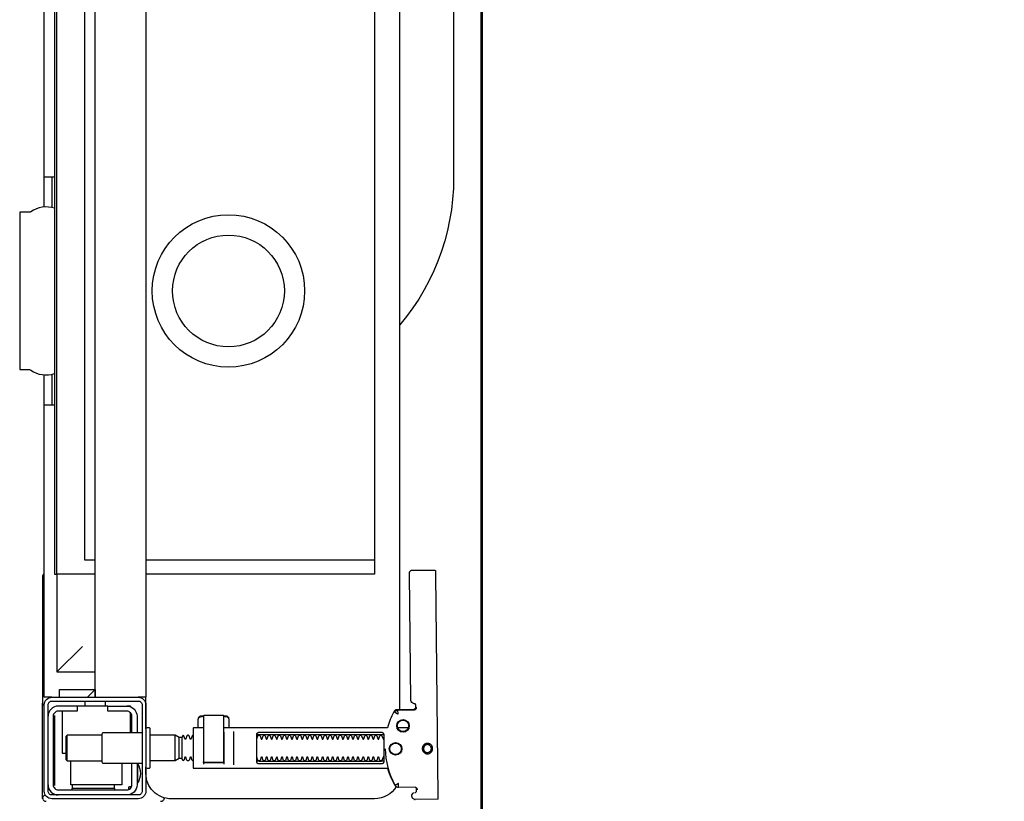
# Model space of a CAD drawing. Header units: millimetres. Extents: x 11979 to 37895, y 18730 to 47884.
# Tile 117 of 256: x 34596 to 34635, y 39313 to 39344. Entities that reach past the tile are written whole.
import ezdxf

# ---------------------------------------------------------------- set-up
doc = ezdxf.new("R2010")
doc.units = ezdxf.units.MM
for name, color, linetype in [('-WYMIAR', 8, 'Continuous'), ('_PROJEKTOWANE', 5, 'Continuous'), ('PROJEKTOWANE', 5, 'Continuous')]:
    doc.layers.add(name, color=color, linetype=linetype)
doc.layers.add('-ŚCIANY NOŚNE', color=4, linetype='Continuous', lineweight=53)
doc.styles.get("Standard").update_dxf_attribs({"font": 'arial.ttf'})
doc.dimstyles.new('CZA-KROPKA-50', dxfattribs={"dimtxt": 12, "dimasz": 1, "dimexe": 2, "dimexo": 25, "dimgap": 4, "dimtad": 1, "dimdec": 1, "dimrnd": 0.5, "dimzin": 9, "dimdsep": 46, "dimtxsty": 'Standard', "dimblk": 'CZA-KROPKA', "dimblk1": 'CZA-KROPKA', "dimblk2": 'CZA-KROPKA', "dimsah": 1, "dimcen": -20, "dimse1": 1, "dimse2": 1, "dimclrd": 8, "dimclre": 8, "dimclrt": 9, "dimadec": 0, "dimazin": 0, "dimtfac": 1, "dimtdec": 1, "dimtmove": 1, "dimatfit": 3, "dimldrblk": 'CZA-KROPKA', "dimfxl": 1, "dimtolj": 1, "dimtzin": 9, "dimarcsym": 0})

# ---------------------------------------------------------------- blocks, each defined once
blk = doc.blocks.new('CZA-KROPKA')
at = {"layer": '-WYMIAR', "linetype": 'ByBlock'}
for p, q in [((0, 10), (0, -10)), ((5, 0), (-5, 0))]:
    blk.add_line(p, q, dxfattribs=at)
at = {"layer": '-WYMIAR', "linetype": 'ByBlock', "const_width": 2.5}
blk.add_lwpolyline([(-1.25, 0, 1), (1.25, 0, 1)], format="xyb", close=True, dxfattribs=at)
blk = doc.blocks.new('*D2915')
at = {"layer": '-WYMIAR', "color": 8, "lineweight": -2}
blk.add_line((34380.479, 39053.002), (34613.329, 39053.002), dxfattribs=at)
at = {"layer": 'Defpoints', "color": 0}
for p in [(34614.329, 39343.454), (34379.479, 39340.875), (34614.329, 39053.002)]:
    blk.add_point(p, dxfattribs=at)
at = {"layer": '-WYMIAR', "color": 8, "lineweight": -2, "rotation": 180}
blk.add_blockref('CZA-KROPKA', (34379.479, 39053.002), dxfattribs=at)
at = {"layer": '-WYMIAR', "color": 8, "lineweight": -2}
blk.add_blockref('CZA-KROPKA', (34614.329, 39053.002), dxfattribs=at)
at = {"layer": '-WYMIAR', "color": 9, "insert": (34496.904, 39063.133), "char_height": 12, "attachment_point": 5, "bg_fill": 3, "box_fill_scale": 1.1, "bg_fill_color": 257, "bg_fill_transparency": 0}
blk.add_mtext('\\A1;235', dxfattribs=at)
blk = doc.blocks.new('*D2916')
at = {"layer": '-WYMIAR', "color": 8, "lineweight": -2}
blk.add_line((34615.329, 39053.002), (34641.329, 39053.002), dxfattribs=at)
at = {"layer": 'Defpoints', "color": 0}
for p in [(34614.329, 39360.549), (34642.329, 39360.549), (34642.329, 39053.002)]:
    blk.add_point(p, dxfattribs=at)
at = {"layer": '-WYMIAR', "color": 8, "lineweight": -2, "rotation": 180}
blk.add_blockref('CZA-KROPKA', (34614.329, 39053.002), dxfattribs=at)
at = {"layer": '-WYMIAR', "color": 8, "lineweight": -2}
blk.add_blockref('CZA-KROPKA', (34642.329, 39053.002), dxfattribs=at)
at = {"layer": '-WYMIAR', "color": 9, "insert": (34628.329, 39063.129), "char_height": 12, "attachment_point": 5, "bg_fill": 3, "box_fill_scale": 1.1, "bg_fill_color": 257, "bg_fill_transparency": 0}
blk.add_mtext('\\A1;28', dxfattribs=at)
blk = doc.blocks.new('99440_TOP')
for points in [[(-0.18928, 0.17081), (-0.04441, 0.17081), (-0.04022, 0.17071), (-0.03603, 0.17042), (-0.03187, 0.16993), (-0.02773, 0.16925), (-0.02363, 0.16837), (-0.01957, 0.16731), (-0.01557, 0.16606), (-0.01163, 0.16462), (-0.00776, 0.163), (-0.00397, 0.1612), (-0.00027, 0.15923), (0.00334, 0.15708), (0.00684, 0.15478), (0.01023, 0.15231), (0.0135, 0.14968)], [(0.19877, 0.1647), (0.11186, 0.16387)], [(0.20026, 0.1647), (0.20039, 0.15571)], [(0.16399, 0.15607), (0.16422, 0.15602), (0.16438, 0.15596), (0.16453, 0.15586), (0.16466, 0.15574), (0.16476, 0.1556), (0.16484, 0.15544), (0.16489, 0.15527), (0.16491, 0.1551), (0.16509, 0.14854), (0.1651, 0.14842), (0.16511, 0.14832), (0.16514, 0.14822), (0.16516, 0.14812), (0.1652, 0.14802), (0.16524, 0.14793), (0.16529, 0.14784), (0.16535, 0.14775), (0.16541, 0.14767), (0.16548, 0.14758), (0.16555, 0.14751), (0.16563, 0.14744), (0.16571, 0.14737), (0.1658, 0.14731), (0.16589, 0.14726), (0.16664, 0.14688), (0.1674, 0.14651), (0.16816, 0.14617), (0.16894, 0.14585), (0.16973, 0.14555), (0.17052, 0.14527), (0.17132, 0.14502), (0.17213, 0.14478), (0.17213, 0.08032)], [(0.16523, 0.14871), (0.16505, 0.1553), (0.16503, 0.15547), (0.16498, 0.15563), (0.16491, 0.15579), (0.16481, 0.15592), (0.16468, 0.15604), (0.16454, 0.15614), (0.16439, 0.15621), (0.16422, 0.15626), (0.16404, 0.15627)], [(0.1977, 0.15573), (0.19762, 0.15586), (0.19752, 0.15598), (0.1974, 0.15608), (0.19726, 0.15617), (0.19711, 0.15623), (0.19696, 0.15626), (0.1968, 0.15627), (0.1959, 0.15626)], [(0.17213, 0.15305), (0.17213, 0.14874)], [(0.16506, 0.14968), (-0.16464, 0.14968)], [(-0.11834, 0.04968), (-0.11834, 0.13968), (0.11166, 0.13968), (0.11166, 0.04968)], [(0.10615, 0.13968), (0.10615, 0.04968)], [(0.17496, 0.14232), (0.17496, 0.09432)], [(0.18536, 0.09432), (0.18536, 0.14232)], [(0.16745, 0.08028), (0.16745, 0.08144), (0.16749, 0.08156), (0.16759, 0.08164), (0.1678, 0.08169)], [(0.16824, 0.08203), (0.16789, 0.08162), (0.16789, 0.08196), (0.16792, 0.08207), (0.16799, 0.08214), (0.1681, 0.08218), (0.16823, 0.08219), (0.16835, 0.08219), (0.16855, 0.08221), (0.169, 0.08232), (0.17213, 0.08232)], [(0.16861, 0.08224), (0.16869, 0.0823), (0.16889, 0.08232)], [(0.18675, 0.08432), (0.17358, 0.08432)], [(0.16764, 0.08053), (0.16768, 0.08079), (0.1678, 0.08132)], [(0.17384, 0.08032), (0.18494, 0.08032), (0.1865, 0.08032)], [(0.1678, 0.07094), (0.16769, 0.07096), (0.16759, 0.07099), (0.1675, 0.07106), (0.16745, 0.0712), (0.16745, 0.07235)], [(0.1678, 0.07131), (0.16768, 0.07185), (0.16764, 0.0721)], [(0.17213, 0.07032), (0.169, 0.07032), (0.16855, 0.07042), (0.16844, 0.07044), (0.16833, 0.07044), (0.1682, 0.07045), (0.16808, 0.07046), (0.16796, 0.07052), (0.16789, 0.07067), (0.16789, 0.07102), (0.16824, 0.07061)], [(0.16889, 0.07032), (0.16879, 0.07032), (0.16861, 0.0704)], [(0.18571, 0.07232), (0.1865, 0.07232)], [(0.17603, 0.06388), (0.18423, 0.06388)], [(0.18423, 0.06282), (0.17603, 0.06282)], [(0.18513, 0.06126), (0.17513, 0.06126)], [(0.19976, 0.05697), (0.19989, 0.05695), (0.20001, 0.05692), (0.20014, 0.05688)], [(-0.15987, 0.04668), (-0.15987, 0.04968), (0.16013, 0.04968), (0.16013, 0.04668)], [(0.16013, 0.03368), (0.16013, 0.04568)], [(0.17413, 0.04368), (0.16631, 0.04368)], [(0.16713, 0.04412), (0.16706, 0.04403), (0.167, 0.04393), (0.16694, 0.04381), (0.16688, 0.04368)], [(0.19512, 0.04412), (0.19519, 0.04404), (0.19525, 0.04395), (0.1953, 0.04385), (0.19534, 0.04376), (0.19538, 0.04365), (0.19541, 0.04355), (0.19544, 0.04344), (0.19547, 0.04333), (0.19548, 0.04322), (0.1955, 0.04311), (0.19551, 0.04301), (0.19552, 0.04291), (0.19551, 0.04281), (0.1956, 0.04278), (0.19571, 0.04278), (0.19581, 0.04278), (0.19591, 0.04278), (0.19602, 0.04278), (0.19626, 0.04278), (0.19629, 0.04288), (0.19628, 0.04299), (0.19626, 0.04311), (0.19622, 0.04324), (0.19618, 0.04336), (0.19607, 0.04357)], [(0.16363, 0.03468), (0.16363, 0.04218)], [(0.18613, 0.04018), (0.19463, 0.04018), (0.19463, 0.02018), (0.18513, 0.02018)], [(0.19604, 0.03729), (0.19615, 0.03729), (0.19629, 0.03729), (0.19645, 0.03729), (0.19663, 0.03729)], [(0.16163, 0.03368), (0.16363, 0.03368)], [(0.17513, 0.03238), (0.17513, 0.01872), (0.17563, 0.01822), (0.18463, 0.01822), (0.18513, 0.01872), (0.18513, 0.03238)], [(0.16013, 0.02668), (0.15713, 0.02968), (0.16013, 0.02968), (-0.15987, 0.02968), (-0.15687, 0.02968), (-0.15987, 0.02668)], [(0.10615, 0.02968), (0.10615, 0.0256), (-0.11834, 0.0256)], [(0.11166, 0.02968), (0.11166, 0.01468), (0.15013, 0.01468)], [(0.14013, 0.02468), (0.15013, 0.01468), (0.15013, 0.02968)], [(0.16013, 0.01568), (0.15713, 0.01568), (0.15713, 0.02968)], [(0.16163, 0.02568), (0.16363, 0.02568)], [(0.19663, 0.02067), (0.19645, 0.02067), (0.19629, 0.02067), (0.19615, 0.02067), (0.19604, 0.02067)], [(0.16563, 0.01668), (0.18213, 0.01668), (0.18213, 0.01822)], [(0.18513, 0.01872), (0.17513, 0.01872)], [(-0.03292, 0.00968), (-0.15987, 0.00968), (-0.15987, 0.01268)], [(-0.04487, 0.00968), (-0.04487, 0.01368)], [(-0.04487, 0.01268), (-0.0327, 0.01268)], [(0.03296, 0.01268), (0.04513, 0.01268)], [(0.16013, 0.01268), (0.16013, 0.00968), (0.03318, 0.00968)], [(0.04513, 0.01368), (0.04513, 0.00968)], [(0.16735, 0.01368), (0.1948, 0.01368), (0.19491, 0.01368)], [(0.17013, 0.01318), (0.17013, 0.01368)], [(0.17413, 0.01318), (0.17413, 0.01368)]]:
    blk.add_lwpolyline(points)
for points in [[(0.16437, 0.15596), (0.1634, 0.15595), (0.16317, 0.15592), (0.16296, 0.15584), (0.16275, 0.15571), (0.16278, 0.15575), (0.16272, 0.15555), (0.1627, 0.15535, -0.157432), (0.16251, 0.15476), (0.16223, 0.15436, -0.241147), (0.16142, 0.15393), (0.11163, 0.15346), (0.11147, 0.15346), (0.11132, 0.15345), (0.1112, 0.15345), (0.11107, 0.15346), (0.11091, 0.15348), (0.11075, 0.15353), (0.1106, 0.15361), (0.11046, 0.15371), (0.11035, 0.15383), (0.11025, 0.15397), (0.11018, 0.15412), (0.11014, 0.15428), (0.11013, 0.15445), (0.11008, 0.16345), (0.11036, 0.16384)], [(0.1966, 0.15658), (0.19639, 0.15656), (0.19618, 0.15648), (0.19598, 0.15635), (0.19579, 0.15614, 0.132231), (0.19565, 0.15564), (0.19559, 0.14909)], [(0.19781, 0.15528, 0.415336), (0.19882, 0.15429)], [(0.19898, 0.1543), (0.19911, 0.1543), (0.19926, 0.15431), (0.1994, 0.15434), (0.19954, 0.1544), (0.19966, 0.15447), (0.19978, 0.15456), (0.19988, 0.15466), (0.2002, 0.15512, 0.158481), (0.20039, 0.15571)], [(0.18044, 0.14393, 0.125713), (0.19479, 0.14774, 0.121439), (0.19532, 0.14823, -0.262119), (0.20013, 0.13968), (0.20013, 0.05968, -0.414214), (0.19013, 0.04968), (0.18765, 0.04968, 0.405519), (0.18813, 0.05018), (0.18813, 0.05088, 0.414214), (0.18763, 0.05138), (0.17263, 0.05138, 0.414214), (0.17213, 0.05088), (0.17213, 0.05018, 0.405519), (0.17262, 0.04968, 0.001664), (0.16007, 0.04968)], [(0.17213, 0.07232), (0.17213, 0.06852, 0.414214), (0.17233, 0.06832), (0.18475, 0.06832), (0.18793, 0.06832, 0.414214), (0.18813, 0.06852), (0.18813, 0.14485), (0.18898, 0.1451), (0.18982, 0.14537), (0.19065, 0.14568), (0.19147, 0.146), (0.19228, 0.14635), (0.19308, 0.14672), (0.19387, 0.14712), (0.19469, 0.14756), (0.19478, 0.14762), (0.19486, 0.14768), (0.19494, 0.14775), (0.19501, 0.14782), (0.19508, 0.1479), (0.19515, 0.14799)], [(0.17661, 0.09332, 0.182836), (0.1765, 0.09341), (0.17528, 0.09381, 0.050055), (0.17513, 0.09408), (0.17513, 0.09436, 0.050055), (0.17528, 0.09462), (0.1765, 0.09503, 0.719897), (0.1765, 0.09541), (0.17528, 0.09581, 0.050055), (0.17513, 0.09608), (0.17513, 0.09636, 0.050055), (0.17528, 0.09662), (0.1765, 0.09703, 0.719897), (0.1765, 0.09741), (0.17528, 0.09781, 0.050055), (0.17513, 0.09808), (0.17513, 0.09836, 0.050055), (0.17528, 0.09862), (0.1765, 0.09903, 0.719897), (0.1765, 0.09941), (0.17528, 0.09981, 0.050055), (0.17513, 0.10008), (0.17513, 0.10036, 0.050055), (0.17528, 0.10062), (0.1765, 0.10103, 0.719897), (0.1765, 0.10141), (0.17528, 0.10181, 0.050055), (0.17513, 0.10208), (0.17513, 0.10236, 0.050055), (0.17528, 0.10262), (0.1765, 0.10303, 0.719897), (0.1765, 0.10341), (0.17528, 0.10381, 0.050055), (0.17513, 0.10408), (0.17513, 0.10436, 0.050055), (0.17528, 0.10462), (0.1765, 0.10503, 0.719897), (0.1765, 0.10541), (0.17528, 0.10581, 0.050055), (0.17513, 0.10608), (0.17513, 0.10636, 0.050055), (0.17528, 0.10662), (0.1765, 0.10703, 0.719897), (0.1765, 0.10741), (0.17528, 0.10781, 0.050055), (0.17513, 0.10808), (0.17513, 0.10836, 0.050055), (0.17528, 0.10862), (0.1765, 0.10903, 0.719897), (0.1765, 0.10941), (0.17528, 0.10981, 0.050055), (0.17513, 0.11008), (0.17513, 0.11036, 0.050055), (0.17528, 0.11062), (0.1765, 0.11103, 0.719897), (0.1765, 0.11141), (0.17528, 0.11181, 0.050055), (0.17513, 0.11208), (0.17513, 0.11236, 0.050055), (0.17528, 0.11262), (0.1765, 0.11303, 0.719897), (0.1765, 0.11341), (0.17528, 0.11381, 0.050055), (0.17513, 0.11408), (0.17513, 0.11436, 0.050055), (0.17528, 0.11462), (0.1765, 0.11503, 0.719897), (0.1765, 0.11541), (0.17528, 0.11581, 0.050055), (0.17513, 0.11608), (0.17513, 0.11636, 0.050055), (0.17528, 0.11662), (0.1765, 0.11703, 0.719897), (0.1765, 0.11741), (0.17528, 0.11781, 0.050055), (0.17513, 0.11808), (0.17513, 0.11836, 0.050055), (0.17528, 0.11862), (0.1765, 0.11903, 0.719897), (0.1765, 0.11941), (0.17528, 0.11981, 0.050055), (0.17513, 0.12008), (0.17513, 0.12036, 0.050055), (0.17528, 0.12062), (0.1765, 0.12103, 0.719897), (0.1765, 0.12141), (0.17528, 0.12181, 0.050055), (0.17513, 0.12208), (0.17513, 0.12236, 0.050055), (0.17528, 0.12262), (0.1765, 0.12303, 0.719897), (0.1765, 0.12341), (0.17528, 0.12381, 0.050055), (0.17513, 0.12408), (0.17513, 0.12436, 0.050055), (0.17528, 0.12462), (0.1765, 0.12503, 0.719897), (0.1765, 0.12541), (0.17528, 0.12581, 0.050055), (0.17513, 0.12608), (0.17513, 0.12636, 0.050055), (0.17528, 0.12662), (0.1765, 0.12703, 0.719897), (0.1765, 0.12741), (0.17528, 0.12781, 0.050055), (0.17513, 0.12808), (0.17513, 0.12836, 0.050055), (0.17528, 0.12862), (0.1765, 0.12903, 0.719897), (0.1765, 0.12941), (0.17528, 0.12981, 0.050055), (0.17513, 0.13008), (0.17513, 0.13036, 0.050055), (0.17528, 0.13062), (0.1765, 0.13103, 0.719897), (0.1765, 0.13141), (0.17528, 0.13181, 0.050055), (0.17513, 0.13208), (0.17513, 0.13236, 0.050055), (0.17528, 0.13262), (0.1765, 0.13303, 0.719897), (0.1765, 0.13341), (0.17528, 0.13381, 0.050055), (0.17513, 0.13408), (0.17513, 0.13436, 0.050055), (0.17528, 0.13462), (0.1765, 0.13503, 0.719897), (0.1765, 0.13541), (0.17528, 0.13581, 0.050055), (0.17513, 0.13608), (0.17513, 0.13636, 0.050055), (0.17528, 0.13662), (0.1765, 0.13703, 0.719897), (0.1765, 0.13741), (0.17528, 0.13781, 0.050055), (0.17513, 0.13808), (0.17513, 0.13836, 0.050055), (0.17528, 0.13862), (0.1765, 0.13903, 0.719897), (0.1765, 0.13941), (0.17528, 0.13981, 0.050055), (0.17513, 0.14008), (0.17513, 0.14036, 0.050055), (0.17528, 0.14062), (0.1765, 0.14103, 0.719897), (0.1765, 0.14141), (0.17528, 0.14181, 0.050055), (0.17513, 0.14208), (0.17513, 0.14236, 0.050055), (0.17528, 0.14262), (0.1765, 0.14303, 0.474594), (0.17661, 0.14332)], [(0.18366, 0.14332, 0.474594), (0.18377, 0.14303), (0.18499, 0.14262, 0.050055), (0.18513, 0.14236), (0.18513, 0.14208, 0.050055), (0.18499, 0.14181), (0.18377, 0.14141, 0.719897), (0.18377, 0.14103), (0.18499, 0.14062, 0.050055), (0.18513, 0.14036), (0.18513, 0.14008, 0.050055), (0.18499, 0.13981), (0.18377, 0.13941, 0.719897), (0.18377, 0.13903), (0.18499, 0.13862, 0.050055), (0.18513, 0.13836), (0.18513, 0.13808, 0.050055), (0.18499, 0.13781), (0.18377, 0.13741, 0.719897), (0.18377, 0.13703), (0.18499, 0.13662, 0.050055), (0.18513, 0.13636), (0.18513, 0.13608, 0.050055), (0.18499, 0.13581), (0.18377, 0.13541, 0.719897), (0.18377, 0.13503), (0.18499, 0.13462, 0.050055), (0.18513, 0.13436), (0.18513, 0.13408, 0.050055), (0.18499, 0.13381), (0.18377, 0.13341, 0.719897), (0.18377, 0.13303), (0.18499, 0.13262, 0.050055), (0.18513, 0.13236), (0.18513, 0.13208, 0.050055), (0.18499, 0.13181), (0.18377, 0.13141, 0.719897), (0.18377, 0.13103), (0.18499, 0.13062, 0.050055), (0.18513, 0.13036), (0.18513, 0.13008, 0.050055), (0.18499, 0.12981), (0.18377, 0.12941, 0.719897), (0.18377, 0.12903), (0.18499, 0.12862, 0.050055), (0.18513, 0.12836), (0.18513, 0.12808, 0.050055), (0.18499, 0.12781), (0.18377, 0.12741, 0.719897), (0.18377, 0.12703), (0.18499, 0.12662, 0.050055), (0.18513, 0.12636), (0.18513, 0.12608, 0.050055), (0.18499, 0.12581), (0.18377, 0.12541, 0.719897), (0.18377, 0.12503), (0.18499, 0.12462, 0.050055), (0.18513, 0.12436), (0.18513, 0.12408, 0.050055), (0.18499, 0.12381), (0.18377, 0.12341, 0.719897), (0.18377, 0.12303), (0.18499, 0.12262, 0.050055), (0.18513, 0.12236), (0.18513, 0.12208, 0.050055), (0.18499, 0.12181), (0.18377, 0.12141, 0.719897), (0.18377, 0.12103), (0.18499, 0.12062, 0.050055), (0.18513, 0.12036), (0.18513, 0.12008, 0.050055), (0.18499, 0.11981), (0.18377, 0.11941, 0.719897), (0.18377, 0.11903), (0.18499, 0.11862, 0.050055), (0.18513, 0.11836), (0.18513, 0.11808, 0.050055), (0.18499, 0.11781), (0.18377, 0.11741, 0.719897), (0.18377, 0.11703), (0.18499, 0.11662, 0.050055), (0.18513, 0.11636), (0.18513, 0.11608, 0.050055), (0.18499, 0.11581), (0.18377, 0.11541, 0.719897), (0.18377, 0.11503), (0.18499, 0.11462, 0.050055), (0.18513, 0.11436), (0.18513, 0.11408, 0.050055), (0.18499, 0.11381), (0.18377, 0.11341, 0.719897), (0.18377, 0.11303), (0.18499, 0.11262, 0.050055), (0.18513, 0.11236), (0.18513, 0.11208, 0.050055), (0.18499, 0.11181), (0.18377, 0.11141, 0.719897), (0.18377, 0.11103), (0.18499, 0.11062, 0.050055), (0.18513, 0.11036), (0.18513, 0.11008, 0.050055), (0.18499, 0.10981), (0.18377, 0.10941, 0.719897), (0.18377, 0.10903), (0.18499, 0.10862, 0.050055), (0.18513, 0.10836), (0.18513, 0.10808, 0.050055), (0.18499, 0.10781), (0.18377, 0.10741, 0.719897), (0.18377, 0.10703), (0.18499, 0.10662, 0.050055), (0.18513, 0.10636), (0.18513, 0.10608, 0.050055), (0.18499, 0.10581), (0.18377, 0.10541, 0.719897), (0.18377, 0.10503), (0.18499, 0.10462, 0.050055), (0.18513, 0.10436), (0.18513, 0.10408, 0.050055), (0.18499, 0.10381), (0.18377, 0.10341, 0.719897), (0.18377, 0.10303), (0.18499, 0.10262, 0.050055), (0.18513, 0.10236), (0.18513, 0.10208, 0.050055), (0.18499, 0.10181), (0.18377, 0.10141, 0.719897), (0.18377, 0.10103), (0.18499, 0.10062, 0.050055), (0.18513, 0.10036), (0.18513, 0.10008, 0.050055), (0.18499, 0.09981), (0.18377, 0.09941, 0.719897), (0.18377, 0.09903), (0.18499, 0.09862, 0.050055), (0.18513, 0.09836), (0.18513, 0.09808, 0.050055), (0.18499, 0.09781), (0.18377, 0.09741, 0.719897), (0.18377, 0.09703), (0.18499, 0.09662, 0.050055), (0.18513, 0.09636), (0.18513, 0.09608, 0.050055), (0.18499, 0.09581), (0.18377, 0.09541, 0.719897), (0.18377, 0.09503), (0.18499, 0.09462, 0.050055), (0.18513, 0.09436), (0.18513, 0.09408, 0.050055), (0.18499, 0.09381), (0.18377, 0.09341, 0.182836), (0.18366, 0.09332)], [(0.18589, 0.07252), (0.18589, 0.08011), (0.18585, 0.08022), (0.18578, 0.08029), (0.18568, 0.08032), (0.18578, 0.0803), (0.18586, 0.08024), (0.1859, 0.08014), (0.1859, 0.07252), (0.18587, 0.07241), (0.1858, 0.07234), (0.1856, 0.07232), (0.18571, 0.07237), (0.18577, 0.07252), (0.18577, 0.08012), (0.1857, 0.08027), (0.1856, 0.08032), (0.16757, 0.08032, 0.414214), (0.16737, 0.08012), (0.16737, 0.07252, 0.414214), (0.16757, 0.07232), (0.1856, 0.07232)], [(0.18569, 0.07232, 0.414213), (0.18589, 0.07252), (0.18588, 0.08012), (0.18588, 0.07252), (0.18585, 0.07241), (0.18578, 0.07234), (0.18568, 0.07232)], [(0.17513, 0.06836), (0.17513, 0.06812, -0.050055), (0.17528, 0.06786), (0.1765, 0.06745, -0.719897), (0.1765, 0.06707), (0.17528, 0.06666, -0.050055), (0.17513, 0.0664), (0.17513, 0.06612, -0.050055), (0.17528, 0.06586), (0.1765, 0.06545, -0.719897), (0.1765, 0.06507), (0.17528, 0.06466, -0.050055), (0.17513, 0.0644), (0.17603, 0.06388), (0.17603, 0.06282), (0.17513, 0.06126), (0.17513, 0.05138)], [(0.18513, 0.06836), (0.18513, 0.06812, 0.050055), (0.18499, 0.06786), (0.18377, 0.06745, 0.719897), (0.18377, 0.06707), (0.18499, 0.06666, 0.050055), (0.18513, 0.0664), (0.18513, 0.06612, 0.050055), (0.18499, 0.06586), (0.18377, 0.06545, 0.719897), (0.18377, 0.06507), (0.18499, 0.06466, 0.050055), (0.18513, 0.0644), (0.18423, 0.06388), (0.18423, 0.06282), (0.18513, 0.06126), (0.18513, 0.05138)], [(0.20024, 0.05684, 0.126559), (0.19975, 0.05693)], [(0.20112, 0.05547, 0.198909), (0.20068, 0.05654, 0.091301), (0.20024, 0.05684)], [(0.17413, 0.04818), (0.17413, 0.03288, 0.414214), (0.17463, 0.03238), (0.18563, 0.03238, 0.414214), (0.18613, 0.03288), (0.18613, 0.04818)], [(0.19388, 0.04656, 0.119096), (0.19013, 0.04764, 0.119096), (0.18638, 0.04656)], [(0.19388, 0.04618), (0.19388, 0.04656), (0.18638, 0.04656), (0.18638, 0.04618), (0.19463, 0.04618, -0.414214), (0.19863, 0.04218)], [(0.16392, 0.04368), (0.16363, 0.04368), (0.16363, 0.04218, -0.414214), (0.16763, 0.04618), (0.17413, 0.04618)], [(0.17413, 0.04418), (0.16763, 0.04418, 0.414214), (0.16563, 0.04218), (0.16563, 0.03468), (0.16363, 0.03468), (0.16363, 0.01518, 0.414214), (0.16763, 0.01118)], [(0.16363, 0.02268), (0.16563, 0.02268), (0.16563, 0.01518, 0.414214), (0.16763, 0.01318), (0.19463, 0.01318, 0.414214), (0.19663, 0.01518), (0.19663, 0.04218, 0.414214), (0.19463, 0.04418), (0.18613, 0.04418)], [(0.19463, 0.03721), (0.19528, 0.03722), (0.19555, 0.03722), (0.19573, 0.03722), (0.1958, 0.03722, 0.116465), (0.19602, 0.03728), (0.19614, 0.03733), (0.19614, 0.02063), (0.19602, 0.02068, 0.116465), (0.1958, 0.02074), (0.19555, 0.02074), (0.19528, 0.02074), (0.19463, 0.02075)], [(-0.03987, 0.01368), (-0.03242, 0.01368, 0.236962), (-0.03105, 0.00443, -0.154353), (-0.03087, 0.00386), (-0.03087, 0), (0.03113, 0), (0.03113, 0.00386, -0.154353), (0.03131, 0.00443, 0.236962), (0.03269, 0.01368), (0.04013, 0.01368)], [(0.19463, 0.01118, 0.414214), (0.19863, 0.01518)], [(0.11137, 0.00968), (0.11155, 0.00944), (0.11178, 0.00925), (0.11205, 0.0091), (0.11234, 0.00902), (0.11263, 0.00898), (0.16243, 0.00898, 0.326231), (0.16338, 0.00968)], [(0.19883, 0.01002, 0.000114), (0.19883, 0.01002, 0.517015), (0.20016, 0.00909), (0.20006, 0.00905), (0.19996, 0.00903), (0.19984, 0.009), (0.19971, 0.00899), (0.19961, 0.00899), (0.19916, 0.00899), (0.19854, 0.00899), (0.19784, 0.00899), (0.16441, 0.00899), (0.16406, 0.00899), (0.1637, 0.00899), (0.16336, 0.00899), (0.16307, 0.00899), (0.16282, 0.00899), (0.16263, 0.00899), (0.1625, 0.00899)], [(0.20024, 0.00912, 0.091301), (0.20068, 0.00942, 0.198909), (0.20112, 0.01048)]]:
    blk.add_lwpolyline(points, format="xyb")
for points in [[(0.18037, 0.15848), (0.18057, 0.15849), (0.18077, 0.15852), (0.18097, 0.15857), (0.18116, 0.15864), (0.18134, 0.15873), (0.18151, 0.15883), (0.18167, 0.15895), (0.18182, 0.15909), (0.18195, 0.15924), (0.18207, 0.1594), (0.18217, 0.15958), (0.18225, 0.15976), (0.18232, 0.15995), (0.18237, 0.16014), (0.18239, 0.16034), (0.1824, 0.16054), (0.18239, 0.16075), (0.18236, 0.16094), (0.18231, 0.16114), (0.18224, 0.16133), (0.18215, 0.16151), (0.18205, 0.16168), (0.18192, 0.16184), (0.18179, 0.16199), (0.18164, 0.16212), (0.18147, 0.16224), (0.1813, 0.16234), (0.18112, 0.16242), (0.18093, 0.16249), (0.18073, 0.16254), (0.18053, 0.16256), (0.18033, 0.16257), (0.18013, 0.16256), (0.17993, 0.16253), (0.17974, 0.16248), (0.17955, 0.16241), (0.17937, 0.16232), (0.1792, 0.16222), (0.17904, 0.1621), (0.17889, 0.16196), (0.17876, 0.16181), (0.17864, 0.16165), (0.17854, 0.16147), (0.17845, 0.16129), (0.17839, 0.1611), (0.17834, 0.16091), (0.17831, 0.16071), (0.17831, 0.16051), (0.17832, 0.1603), (0.17835, 0.16011), (0.1784, 0.15991), (0.17847, 0.15972), (0.17856, 0.15954), (0.17866, 0.15937), (0.17878, 0.15921), (0.17892, 0.15906), (0.17907, 0.15893), (0.17923, 0.15881), (0.17941, 0.15871), (0.17959, 0.15863), (0.17978, 0.15856), (0.17997, 0.15851), (0.18017, 0.15849)], [(0.18037, 0.15897), (0.18052, 0.15898), (0.18067, 0.159), (0.18081, 0.15904), (0.18096, 0.15909), (0.18109, 0.15916), (0.18122, 0.15924), (0.18134, 0.15933), (0.18146, 0.15943), (0.18156, 0.15955), (0.18165, 0.15967), (0.18172, 0.1598), (0.18179, 0.15994), (0.18184, 0.16008), (0.18187, 0.16023), (0.18189, 0.16038), (0.1819, 0.16053), (0.18189, 0.16069), (0.18187, 0.16084), (0.18183, 0.16098), (0.18178, 0.16113), (0.18171, 0.16126), (0.18163, 0.16139), (0.18154, 0.16151), (0.18144, 0.16163), (0.18132, 0.16173), (0.1812, 0.16182), (0.18107, 0.16189), (0.18093, 0.16196), (0.18079, 0.16201), (0.18064, 0.16204), (0.18049, 0.16206), (0.18034, 0.16207), (0.18018, 0.16206), (0.18003, 0.16204), (0.17989, 0.162), (0.17974, 0.16194), (0.17961, 0.16188), (0.17948, 0.1618), (0.17936, 0.16171), (0.17924, 0.1616), (0.17914, 0.16149), (0.17905, 0.16137), (0.17898, 0.16124), (0.17891, 0.1611), (0.17886, 0.16095), (0.17883, 0.16081), (0.17881, 0.16066), (0.1788, 0.1605), (0.17881, 0.16035), (0.17883, 0.1602), (0.17887, 0.16005), (0.17892, 0.15991), (0.17899, 0.15977), (0.17907, 0.15964), (0.17916, 0.15952), (0.17927, 0.15941), (0.17938, 0.15931), (0.1795, 0.15922), (0.17963, 0.15914), (0.17977, 0.15908), (0.17992, 0.15903), (0.18006, 0.159), (0.18021, 0.15897)], [(0.166, 0.14754), (0.16595, 0.14757), (0.1659, 0.1476), (0.16586, 0.14763), (0.16581, 0.14767), (0.16576, 0.14771), (0.16571, 0.14776), (0.16566, 0.14781), (0.16562, 0.14786), (0.16557, 0.14791), (0.16553, 0.14797), (0.16549, 0.14803), (0.16546, 0.14809), (0.16542, 0.14815), (0.16539, 0.14821), (0.16537, 0.14828), (0.16534, 0.14834), (0.16532, 0.14841), (0.1653, 0.14847), (0.16529, 0.14854), (0.16528, 0.1486), (0.16527, 0.14866), (0.16526, 0.14872), (0.16526, 0.14878), (0.16531, 0.14879), (0.16656, 0.14884), (0.16662, 0.14884), (0.16667, 0.14884), (0.16672, 0.14886), (0.16677, 0.14883), (0.16674, 0.14879), (0.16671, 0.14874), (0.16669, 0.14869), (0.16666, 0.14863), (0.16607, 0.14754)], [(0.18546, 0.14332), (0.18555, 0.14331), (0.18563, 0.1433), (0.18572, 0.14329), (0.1858, 0.14326), (0.18589, 0.14323), (0.18596, 0.14319), (0.18604, 0.14314), (0.18611, 0.14308), (0.18617, 0.14302), (0.18623, 0.14294), (0.18628, 0.14286), (0.18632, 0.14276), (0.18636, 0.14266), (0.18639, 0.14255), (0.1864, 0.14243), (0.18641, 0.14232), (0.18641, 0.09432), (0.1864, 0.0942), (0.18639, 0.09409), (0.18636, 0.09398), (0.18632, 0.09387), (0.18628, 0.09378), (0.18623, 0.09369), (0.18617, 0.09362), (0.18611, 0.09355), (0.18604, 0.09349), (0.18596, 0.09344), (0.18589, 0.0934), (0.1858, 0.09337), (0.18572, 0.09335), (0.18563, 0.09333), (0.18555, 0.09332), (0.18546, 0.09332), (0.17488, 0.09332), (0.17479, 0.09332), (0.1747, 0.09333), (0.17462, 0.09335), (0.17453, 0.09337), (0.17445, 0.0934), (0.17437, 0.09344), (0.17429, 0.09349), (0.17423, 0.09355), (0.17416, 0.09362), (0.1741, 0.09369), (0.17405, 0.09378), (0.174, 0.09387), (0.17397, 0.09398), (0.17394, 0.09409), (0.17392, 0.0942), (0.17392, 0.09432), (0.17392, 0.14232), (0.17392, 0.14243), (0.17394, 0.14255), (0.17397, 0.14266), (0.174, 0.14276), (0.17405, 0.14286), (0.1741, 0.14294), (0.17416, 0.14302), (0.17423, 0.14308), (0.17429, 0.14314), (0.17437, 0.14319), (0.17445, 0.14323), (0.17453, 0.14326), (0.17462, 0.14329), (0.1747, 0.1433), (0.17479, 0.14331), (0.17488, 0.14332)], [(-0.11834, 0.01368), (0.11166, 0.01368), (0.11166, 0.01468), (-0.11834, 0.01468)]]:
    blk.add_lwpolyline(points, close=True)
for points in [[(0.19559, 0.14908), (0.19559, 0.14908), (0.19559, 0.14908), (0.19559, 0.14909), (0.19559, 0.14909), (0.19559, 0.14909), (0.19559, 0.14909), (0.19559, 0.14909), (0.19559, 0.14909), (0.19559, 0.14909), (0.19559, 0.14909), (0.19559, 0.14909), (0.19559, 0.14909), (0.19559, 0.14909), (0.19559, 0.14909), (0.19559, 0.14909), (0.19559, 0.14909), (0.19559, 0.14909), (0.19559, 0.14909), (0.19559, 0.14909), (0.19559, 0.14908), (0.19559, 0.14908), (0.19559, 0.14908), (0.19559, 0.14908), (0.19559, 0.14908), (0.19559, 0.14908), (0.19559, 0.14908), (0.19559, 0.14908), (0.19559, 0.14908), (0.19559, 0.14908), (0.19559, 0.14908), (0.19559, 0.14908), (0.19559, 0.14908), (0.19559, 0.14908), (0.19559, 0.14908), (0.19559, 0.14908), (0.19559, 0.14908), (0.19559, 0.14909), (0.19558, 0.14909), (0.19558, 0.14909), (0.19558, 0.14909), (0.19558, 0.14909), (0.19558, 0.14909), (0.19558, 0.14909), (0.19558, 0.14909), (0.19558, 0.14909), (0.19557, 0.14909), (0.19557, 0.14909), (0.19557, 0.14908), (0.19557, 0.14908), (0.19557, 0.14908), (0.19557, 0.14908), (0.19556, 0.14908), (0.19556, 0.14908), (0.19556, 0.14908), (0.19556, 0.14908), (0.19556, 0.14908), (0.19556, 0.14908), (0.19555, 0.14908), (0.19555, 0.14908), (0.19555, 0.14908), (0.19555, 0.14908), (0.19555, 0.14908), (0.19555, 0.14908), (0.19554, 0.14908), (0.19554, 0.14908), (0.19554, 0.14908), (0.19554, 0.14908), (0.19553, 0.14908), (0.19553, 0.14908), (0.19553, 0.14908), (0.19552, 0.14909), (0.19552, 0.14909), (0.19551, 0.14909), (0.1955, 0.14909), (0.1955, 0.14909), (0.1955, 0.14909), (0.19549, 0.14909), (0.19549, 0.14909), (0.19548, 0.14909), (0.19548, 0.14909), (0.19547, 0.14909), (0.19547, 0.14909), (0.19546, 0.14909), (0.19546, 0.14909), (0.19545, 0.14909), (0.19544, 0.14909), (0.19544, 0.14909), (0.19543, 0.14909), (0.19543, 0.14909), (0.19542, 0.14909), (0.19541, 0.14909), (0.1954, 0.14909), (0.1954, 0.14909), (0.19539, 0.14909), (0.19538, 0.14909), (0.19537, 0.14909), (0.19537, 0.14909), (0.19536, 0.14909), (0.19535, 0.14909), (0.19534, 0.14909), (0.19533, 0.14909), (0.19532, 0.14909), (0.19531, 0.14909), (0.1953, 0.14909), (0.1953, 0.14909), (0.19529, 0.14909), (0.19528, 0.14909), (0.19527, 0.14909), (0.19526, 0.14909), (0.19525, 0.14909), (0.19524, 0.14909), (0.19523, 0.14909), (0.19522, 0.14909), (0.1952, 0.14909), (0.19519, 0.14909), (0.19518, 0.14909), (0.19517, 0.14909), (0.19516, 0.14909), (0.19515, 0.14909), (0.19514, 0.14909), (0.19513, 0.14909), (0.19512, 0.14909), (0.1951, 0.14909), (0.19509, 0.14909), (0.19508, 0.1491), (0.19507, 0.1491), (0.19506, 0.1491), (0.19504, 0.1491), (0.19503, 0.1491), (0.19502, 0.1491), (0.19501, 0.1491), (0.19499, 0.1491), (0.19498, 0.1491), (0.19497, 0.1491), (0.19496, 0.1491), (0.19494, 0.1491), (0.19482, 0.1491), (0.19477, 0.1491), (0.19472, 0.1491), (0.19469, 0.1491), (0.19466, 0.1491), (0.19464, 0.1491), (0.19461, 0.1491), (0.19459, 0.1491), (0.19456, 0.1491), (0.19454, 0.1491), (0.19451, 0.1491), (0.19449, 0.1491), (0.19446, 0.1491), (0.19444, 0.1491), (0.19441, 0.1491), (0.1944, 0.1491), (0.19439, 0.1491), (0.19436, 0.1491), (0.19435, 0.1491), (0.19434, 0.1491), (0.19433, 0.1491), (0.19431, 0.1491), (0.19431, 0.1491), (0.1943, 0.1491), (0.1943, 0.1491), (0.19429, 0.1491), (0.19429, 0.14911), (0.19428, 0.14911), (0.19428, 0.14911), (0.19427, 0.14911), (0.19426, 0.14911), (0.19426, 0.14911), (0.19426, 0.14911), (0.19425, 0.14911), (0.19425, 0.14911), (0.19424, 0.14911), (0.19424, 0.14911), (0.19423, 0.1491), (0.19423, 0.1491), (0.19423, 0.1491), (0.19422, 0.1491), (0.19422, 0.1491), (0.19422, 0.1491), (0.19422, 0.1491), (0.19421, 0.1491), (0.19421, 0.1491), (0.19421, 0.1491), (0.1942, 0.1491), (0.1942, 0.1491), (0.19419, 0.1491), (0.19419, 0.1491), (0.19419, 0.1491), (0.19419, 0.1491), (0.19418, 0.1491), (0.19418, 0.1491), (0.19418, 0.14911), (0.19418, 0.14911), (0.19417, 0.14911), (0.19417, 0.14911), (0.19417, 0.14911), (0.19416, 0.14911), (0.19416, 0.14911), (0.19415, 0.14912), (0.19415, 0.14912), (0.19415, 0.14912), (0.19414, 0.14912), (0.19414, 0.14912), (0.19414, 0.14912), (0.19413, 0.14912), (0.19413, 0.14912), (0.19413, 0.14912), (0.19413, 0.14912), (0.19413, 0.14912), (0.19413, 0.14912), (0.19413, 0.14912), (0.19412, 0.14912), (0.19412, 0.14912), (0.19412, 0.14912), (0.19412, 0.14912), (0.19412, 0.14912), (0.19412, 0.14912), (0.19411, 0.14912), (0.19411, 0.14912), (0.19411, 0.14911), (0.19411, 0.14911), (0.19411, 0.14911), (0.19411, 0.14911), (0.1941, 0.14911), (0.1941, 0.14911), (0.1941, 0.1491), (0.1941, 0.1491), (0.1941, 0.1491), (0.1941, 0.1491), (0.1941, 0.1491), (0.1941, 0.14909), (0.1941, 0.14909), (0.1941, 0.14909), (0.1941, 0.14909), (0.1941, 0.14908), (0.1941, 0.14908), (0.1941, 0.14908), (0.1941, 0.14908), (0.1941, 0.14908), (0.1941, 0.14907), (0.1941, 0.14907), (0.1941, 0.14907), (0.1941, 0.14907), (0.1941, 0.14907), (0.19411, 0.14906), (0.19411, 0.14906), (0.19411, 0.14906), (0.19411, 0.14906), (0.19411, 0.14906), (0.19411, 0.14905), (0.19412, 0.14905), (0.19412, 0.14905), (0.19412, 0.14905), (0.19413, 0.14904), (0.19414, 0.14904), (0.19414, 0.14904), (0.19414, 0.14903), (0.19415, 0.14903), (0.19415, 0.14902), (0.19415, 0.14902), (0.19415, 0.14902), (0.19416, 0.14901), (0.19416, 0.14901), (0.19416, 0.14901), (0.19416, 0.149), (0.19416, 0.149), (0.19417, 0.149), (0.19417, 0.14899), (0.19417, 0.14899), (0.19417, 0.14899), (0.19417, 0.14899), (0.19417, 0.14898), (0.19417, 0.14898), (0.19417, 0.14898), (0.19418, 0.14897), (0.19418, 0.14897), (0.19418, 0.14897), (0.19418, 0.14896), (0.19418, 0.14896), (0.19419, 0.14895), (0.19419, 0.14895), (0.19419, 0.14895), (0.19419, 0.14894), (0.1942, 0.14894), (0.1942, 0.14893), (0.1942, 0.14893), (0.19421, 0.14892), (0.19421, 0.14891), (0.19422, 0.1489), (0.19422, 0.14889), (0.19423, 0.14888), (0.19423, 0.14887), (0.19424, 0.14886), (0.19425, 0.14884), (0.19427, 0.14881), (0.19429, 0.14877), (0.19431, 0.14873), (0.19432, 0.14871), (0.19433, 0.1487), (0.19434, 0.14868), (0.19435, 0.14866), (0.19436, 0.14864), (0.19447, 0.14845), (0.19448, 0.14844), (0.19448, 0.14842), (0.19449, 0.1484), (0.1945, 0.14839), (0.19451, 0.14837), (0.19452, 0.14836), (0.19453, 0.14834), (0.19454, 0.14832), (0.19455, 0.14831), (0.19455, 0.14829), (0.19456, 0.14828), (0.19457, 0.14826), (0.19458, 0.14825), (0.19459, 0.14823), (0.19459, 0.14822), (0.1946, 0.14821), (0.19461, 0.14819), (0.19462, 0.14818), (0.19462, 0.14817), (0.19463, 0.14815), (0.19464, 0.14814), (0.19465, 0.14813), (0.19465, 0.14811), (0.19466, 0.1481), (0.19467, 0.14809), (0.19467, 0.14808), (0.19468, 0.14806), (0.19469, 0.14805), (0.19469, 0.14804), (0.1947, 0.14803), (0.1947, 0.14802), (0.19471, 0.14801), (0.19472, 0.148), (0.19472, 0.14799), (0.19473, 0.14798), (0.19473, 0.14797), (0.19474, 0.14796), (0.19474, 0.14795), (0.19475, 0.14794), (0.19475, 0.14793), (0.19476, 0.14792), (0.19476, 0.14791), (0.19477, 0.14791), (0.19477, 0.1479), (0.19477, 0.14789), (0.19478, 0.14788), (0.19478, 0.14787), (0.19478, 0.14787), (0.19479, 0.14786), (0.19479, 0.14786), (0.19479, 0.14785), (0.1948, 0.14784), (0.1948, 0.14784), (0.1948, 0.14783), (0.19481, 0.14783), (0.19481, 0.14782), (0.19481, 0.14782), (0.19481, 0.14782), (0.19481, 0.14781), (0.19481, 0.14781), (0.19481, 0.14781), (0.19482, 0.14781), (0.19482, 0.14781), (0.19482, 0.1478), (0.19482, 0.1478), (0.19482, 0.1478), (0.19482, 0.1478), (0.19482, 0.1478), (0.19482, 0.1478), (0.19482, 0.1478), (0.19482, 0.14779), (0.19482, 0.14779), (0.19482, 0.14779), (0.19482, 0.14779), (0.19482, 0.14779), (0.19482, 0.14779), (0.19482, 0.14779), (0.19482, 0.14779), (0.19482, 0.14779), (0.19483, 0.14779), (0.19483, 0.14779), (0.19483, 0.14779), (0.19483, 0.14779), (0.19482, 0.14779), (0.19482, 0.14779), (0.19482, 0.14779), (0.19482, 0.14778), (0.19482, 0.14778), (0.19482, 0.14778), (0.19482, 0.14778), (0.19482, 0.14778), (0.19482, 0.14778), (0.19482, 0.14778), (0.19482, 0.14778), (0.19482, 0.14778), (0.19482, 0.14778), (0.19482, 0.14778), (0.19482, 0.14778), (0.19482, 0.14778), (0.19482, 0.14778), (0.19482, 0.14778), (0.19482, 0.14778), (0.19482, 0.14778), (0.19482, 0.14778), (0.19482, 0.14778), (0.19482, 0.14778), (0.19482, 0.14778), (0.19482, 0.14778), (0.19482, 0.14778), (0.19482, 0.14778), (0.19483, 0.14778, 0.269557)], [(0.16013, 0.01268), (0.16013, 0.04668, -0.414214), (0.16313, 0.04968), (0.19713, 0.04968, -0.414214), (0.20013, 0.04668), (0.20013, 0.01268, -0.414214), (0.19713, 0.00968), (0.16313, 0.00968, -0.414214)], [(0.19863, 0.04668), (0.19863, 0.01268, -0.414214), (0.19713, 0.01118), (0.16313, 0.01118, -0.414214), (0.16163, 0.01268), (0.16163, 0.04668, -0.414214), (0.16313, 0.04818), (0.19713, 0.04818, -0.414214)]]:
    blk.add_lwpolyline(points, format="xyb", close=True)
for centre, radius in [((0.17142, 0.1509), 0.00247), ((0.17142, 0.15089), 0.00227), ((0.18045, 0.14798), 0.00247), ((0.18044, 0.14798), 0.00227), ((0.00013, 0.08218), 0.03), ((0.00013, 0.08218), 0.022)]:
    blk.add_circle(centre, radius)
for centre, major_axis, ratio, start_param, end_param in [((0.11158, 0.16346), (-0.0015, -0.00001), 0.008666, 6.276938, 6.283143), ((0.11186, 0.16385), (0.0015, 0.00001), 0.008666, 1.564549, 3.135353), ((0.19876, 0.16469), (0.0015, 0.00001), 0.008666, 0.000034, 1.564556), ((0.16339, 0.15695), (0.00001, -0.001), 0.006244, 0, 0.008667), ((0.19859, 0.15618), (-0.000892, -0.000453), 0.001081, 6.273741, 6.283185), ((0.19881, 0.15529), (-0.001, -0.00001), 0.00236, 6.276941, 6.283185), ((0.19889, 0.15569), (0.0015, 0.00002), 0.011557, 6.27692, 6.283202), ((0.19862, 0.1543), (0.000501, 0.000005), 0.008666, 5.12776, 5.491123), ((0.19881, 0.15529), (0.000013, -0.001), 0.403131, 6.273715, 6.283185), ((0.19896, 0.1553), (0.000018, -0.001), 0.702652, 6.271005, 6.283185), ((0.18044, 0.14443), (0.000005, -0.0005), 0.006244, 0, 0.008667), ((0.17497, 0.14232), (0, 0.001), 0.006244, 0, 1.570796), ((0.18537, 0.14232), (0, -0.001), 0.006244, 3.141593, 4.712389), ((0.17497, 0.09432), (0, -0.001), 0.006244, 4.712389, 6.283185), ((0.18537, 0.09432), (0, -0.001), 0.006244, 4.712389, 6.283185), ((0.16781, 0.08149), (-0.000013, 0.0002), 0.199357, 6.276703, 6.276744), ((0.16781, 0.07114), (-0.000013, -0.0002), 0.199357, 0.006339, 0.00638)]:
    blk.add_ellipse(centre, major_axis=major_axis, ratio=ratio, start_param=start_param, end_param=end_param)
blk = doc.blocks.new('*D2640')
at = {"layer": '_PROJEKTOWANE', "color": 8, "lineweight": -2}
blk.add_line((34571.804, 39390.405), (34571.804, 39290.955), dxfattribs=at)
at = {"layer": 'Defpoints', "color": 0}
for p in [(34626.076, 39391.405), (34571.804, 39289.955), (34653.426, 39289.955)]:
    blk.add_point(p, dxfattribs=at)
at = {"layer": '_PROJEKTOWANE', "color": 8, "lineweight": -2}
for p, rotation in [((34571.804, 39391.405), 90), ((34571.804, 39289.955), 270)]:
    blk.add_blockref('CZA-KROPKA', p, dxfattribs=dict(at, rotation=rotation))
at = {"layer": '_PROJEKTOWANE', "color": 9, "insert": (34561.677, 39340.68), "char_height": 12, "attachment_point": 5, "rotation": 90}
blk.add_mtext('\\A1;101.5', dxfattribs=at)

msp = doc.modelspace()

# ---------------------------------------------------------------- linework, layer by layer
at = {"layer": '-ŚCIANY NOŚNE'}
msp.add_line((34614.329, 39391.405), (34614.329, 39289.955), dxfattribs=at)

# ---------------------------------------------------------------- next in the draw order: dimensions: what is measured, and where the dimension line sits
at = {"layer": '-WYMIAR'}
dim = msp.add_linear_dim(base=(34614.329255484, 39053.002373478), p1=(34379.479255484, 39340.874830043), p2=(34614.329255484, 39343.453587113), dimstyle='CZA-KROPKA-50', override={"dimfxl": 0, "dimfxlon": 1, "dimtfill": 1}, dxfattribs=at)
dim.commit()
dim.dimension.update_dxf_attribs({"geometry": '*D2915', "text_midpoint": (34496.904255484, 39063.1333421)})

# ---------------------------------------------------------------- next in the draw order: dimensions: what is measured, and where the dimension line sits
dim = msp.add_linear_dim(base=(34642.329, 39053.002), p1=(34614.329, 39360.549), p2=(34642.329, 39360.549), text='28', dimstyle='CZA-KROPKA-50', override={"dimfxl": 0, "dimfxlon": 1, "dimtfill": 1}, dxfattribs=at)
dim.commit()
dim.dimension.update_dxf_attribs({"geometry": '*D2916', "text_midpoint": (34628.329, 39063.129)})

# ---------------------------------------------------------------- next in the draw order: hatches: boundary and pattern name
h = msp.add_hatch(dxfattribs=at)
h.set_pattern_fill('DACHOWKA', color=256)
h.set_pattern_definition([(0, (478104.06, 37407.676), (0, 45), [9, -6]), (0, (478111.56, 37430.176), (0, 45), [9, -6]), (90, (478101.062, 37410.676), (-15, 9e-16), [19.5, -25.5]), (90, (478108.562, 37433.176), (-15, 9e-16), [19.5, -25.5]), (45, (478113.06, 37407.676), (-22.4999964, 22.4999964), [4.2426, -27.5772]), (45, (478128.06, 37407.676), (-22.4999964, 22.4999964), [4.2426, -27.5772]), (45, (478143.06, 37407.676), (-22.4999964, 22.4999964), [4.2426, -27.5772]), (135, (478104.06, 37407.676), (-22.4999964, -22.4999964), [4.2426, -27.5772]), (135, (478119.06, 37407.676), (-22.4999964, -22.4999964), [4.2426, -27.5772]), (135, (478134.06, 37407.676), (-22.4999964, -22.4999964), [4.2426, -27.5772])])
h.paths.add_polyline_path([(35727.329, 39265.955), (35405.731, 39265.955), (35405.731, 39204.405), (35727.329, 39204.405)])
h.paths.add_polyline_path([(35779.329, 39265.955), (35738.329, 39265.955), (35738.329, 39204.405), (35129.454, 39204.186, -1.559034), (35101.961, 39204.405), (34776.164, 39204.405, -1.53309), (34748.709, 39204.274), (34120.329, 39204.405), (34120.329, 39265.955), (34079.329, 39265.955), (34079.329, 39163.405), (35779.329, 39163.405)])
h.paths.add_polyline_path([(35784.329, 39289.955), (35784.329, 39531.905), (35779.329, 39531.905), (35779.329, 39289.955), (35779.329, 39163.405), (34079.329, 39163.405), (34079.329, 39572.905), (34074.329, 39572.905), (34074.329, 39127.405), (35784.329, 39127.405)])
h.paths.add_polyline_path([(35648.147, 39173.014), (35648.147, 39197.661), (35623.418, 39197.661), (35623.418, 39173.014)], flags=16)

# ---------------------------------------------------------------- next in the draw order: block references
at = {"layer": 'PROJEKTOWANE', "xscale": 100, "yscale": 100, "zscale": 100, "rotation": 270}
msp.add_blockref('99440_TOP', (34596.149, 39333.097), dxfattribs=at)

# ---------------------------------------------------------------- next in the draw order: dimensions: what is measured, and where the dimension line sits
at = {"layer": '_PROJEKTOWANE'}
dim = msp.add_linear_dim(base=(34571.804, 39289.9546), p1=(34626.0763, 39391.4052), p2=(34653.4263, 39289.9546), angle=90, dimstyle='CZA-KROPKA-50', dxfattribs=at)
dim.commit()
dim.dimension.update_dxf_attribs({"geometry": '*D2640', "text_midpoint": (34561.6771, 39340.6799)})

doc.saveas('drawing.dxf')
